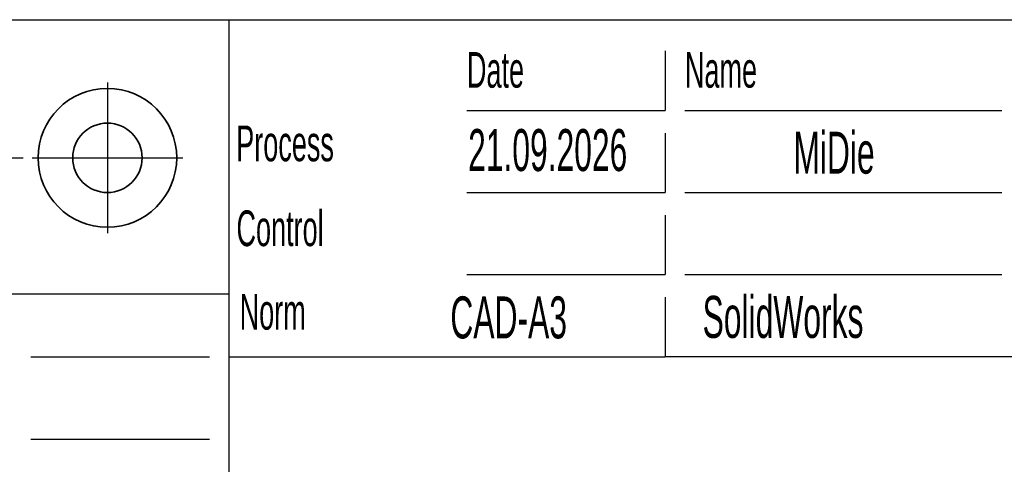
# Model space of a CAD drawing. Header units: millimetres. Extents: x 11 to 411, y 5 to 292.
# Tile 6 of 11: x 266 to 316, y 33 to 55. Entities that reach past the tile are written whole.
import ezdxf

# ---------------------------------------------------------------- set-up
doc = ezdxf.new("R2010")
doc.units = ezdxf.units.MM
doc.linetypes.add('CENTERX2', pattern=[20.32, 12.7, -2.54, 2.54, -2.54])
doc.layers.add('1', color=7, linetype='Continuous')
doc.layers.add('SLD-0', color=7, linetype='Continuous')
doc.styles.add('SLDTEXTSTYLE1', font='TXT', dxfattribs={"width": 0.567})

msp = doc.modelspace()

# ---------------------------------------------------------------- linework, layer by layer
at = {"layer": '1', "color": 7}
for p, q in [((225.588, 55.166), (410.588, 55.166)), ((276.588, 50.166), (276.588, 55.166)), ((276.588, 21.594), (276.588, 50.166)), ((276.588, 38.166), (298.588, 38.166))]:
    msp.add_line(p, q, dxfattribs=at)
at = {"layer": '1'}
for p, q in [((298.588, 53.594), (298.588, 50.594)), ((288.588, 50.594), (298.588, 50.594)), ((299.588, 50.594), (315.588, 50.594)), ((298.588, 49.452), (298.588, 46.452)), ((288.588, 46.452), (298.588, 46.452)), ((299.588, 46.452), (315.588, 46.452)), ((298.588, 45.309), (298.588, 42.309)), ((288.588, 42.309), (298.588, 42.309)), ((299.588, 42.309), (315.588, 42.309)), ((298.588, 41.166), (298.588, 38.166)), ((266.588, 38.157), (275.588, 38.157)), ((316.588, 38.166), (298.588, 38.166)), ((266.588, 34.017), (275.588, 34.017))]:
    msp.add_line(p, q, dxfattribs=at)
at = {"layer": '1', "color": 7, "linetype": 'CENTERX2'}
for p, q in [((270.443, 52), (270.443, 44.4)), ((258.593, 48.2), (266.193, 48.2)), ((266.643, 48.2), (274.243, 48.2))]:
    msp.add_line(p, q, dxfattribs=at)
at = {"layer": '1', "color": 7, "lineweight": 35}
for radius in [3.5, 1.75]:
    msp.add_circle((270.443, 48.2), radius, dxfattribs=at)
at = {"layer": 'SLD-0'}
msp.add_line((225.588, 41.348), (276.588, 41.348), dxfattribs=at)

# ---------------------------------------------------------------- texts
at = {"layer": '1', "style": 'SLDTEXTSTYLE1'}
for s, insert, char_height, attachment_point in [('Date', (288.588, 53.538), 1.8, 1), ('Name', (299.588, 53.538), 1.8, 1), ('Process', (276.945, 49.828), 1.8, 1), ('21.09.2026', (292.664, 49.651), 2.1167, 2), ('MiDie', (307.112, 49.52), 2.1167, 2), ('Control', (276.958, 45.549), 1.8, 1), ('Norm', (277.118, 41.339), 1.8, 1), ('CAD-A3', (287.751, 41.212), 2.1167, 1), ('SolidWorks', (300.481, 41.236), 2.1167, 1)]:
    msp.add_mtext(s, dxfattribs=dict(at, insert=insert, char_height=char_height, attachment_point=attachment_point))

doc.saveas('drawing.dxf')
